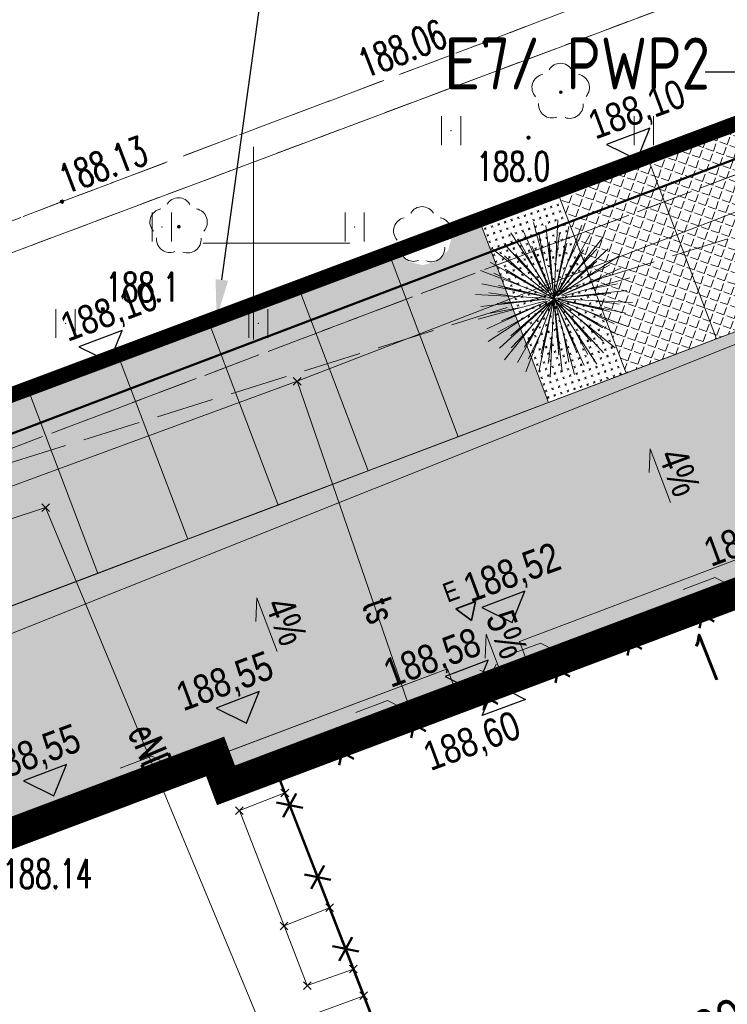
# Model space of a CAD drawing. Header units: metres. Extents: x 6498948 to 6499625, y 5676527 to 5676852.
# Tile 11 of 22: x 6499094 to 6499112, y 5676680 to 5676706. Entities that reach past the tile are written whole.
import ezdxf
from ezdxf import colors
from ezdxf.entities.mleader import LeaderData, LeaderLine
from ezdxf.enums import TextEntityAlignment as Align
from ezdxf.math import Vec2, Vec3

# ---------------------------------------------------------------- set-up
doc = ezdxf.new("R2010")
doc.units = ezdxf.units.M
for name, pattern in [('BUBS03', [1.5, 1, -0.5]), ('DASHDOT', [25.4, 12.7, -6.35, 0, -6.35]), ('L_0_03', [1, 0.5, -0.5]), ('L_0_04', [1.5, 1, -0.5]), ('L_0_06', [2, 1.5, -0.5])]:
    doc.linetypes.add(name, pattern=pattern)
doc.layers.get('0').update_dxf_attribs({"linetype": 'CONTINUOUS', "lineweight": 18})
for name, color, linetype, lineweight in [('#IE_Linie kablowe nn', 1, 'CONTINUOUS', 50), ('A-OPIS', 3, 'CONTINUOUS', 20), ('A-Opis_koty', 3, 'CONTINUOUS', 15), ('A-RYNNY I RURY SPUSTOWE', 3, 'CONTINUOUS', 5), ('A-Ś.NOŚNA', 7, 'CONTINUOUS', 35), ('Z-DROGI', 4, 'CONTINUOUS', 18), ('Z-PARKINGI', 4, 'CONTINUOUS', 5), ('Z-SPADKI', 3, 'CONTINUOUS', 5)]:
    doc.layers.add(name, color=color, linetype=linetype, lineweight=lineweight)
doc.layers.add('_IE_Opisy', color=32, linetype='CONTINUOUS')
doc.layers.add('Z-KOTY', color=2, linetype='CONTINUOUS')
for name, color, linetype, lineweight, true_color in [('Z-BUDYNEK DO USUNIĘCIA', 7, 'CONTINUOUS', 18, 0xff2a1b), ('Z-DRZEWO', 7, 'CONTINUOUS', 5, 0x8c969d), ('Z-GRANICA DZIAŁKI', 7, 'DASHDOT', 100, 0xff2a1b), ('Z-NAWIERZCHNIE CHODNIK', 7, 'CONTINUOUS', 0, 0x979392), ('Z-WTÓRNIK', 7, 'CONTINUOUS', 18, 0x7f868a), ('Z-ZIELEŃ', 7, 'CONTINUOUS', 0, 0x61993b)]:
    doc.layers.add(name, color=color, linetype=linetype, lineweight=lineweight, true_color=true_color)
doc.styles.add('ISOCPEUR', font='isocpeur.ttf')
doc.styles.add('OPISOWY', font='ARIALN.TTF')
doc.styles.add('OPISY_1_100_1.5', font='arial.ttf', dxfattribs={"width": 0.8, "height": 0.15})
doc.styles.add('OPISY_1_500_1.5', font='arial.ttf', dxfattribs={"width": 0.8, "height": 0.75})
doc.styles.get("Standard").update_dxf_attribs({"font": 'simplex.shx'})
doc.linetypes.add('L_2_17_SHX', pattern='A,0,-0.25,[10,Mroczeń dz. 705_4 dcp.shx,S=0.05,R=0,X=0,Y=0],-0.5,[11,Mroczeń dz. 705_4 dcp.shx,S=0.05,R=0,X=0,Y=0],-0.5,[12,Mroczeń dz. 705_4 dcp.shx,S=0.05,R=0,X=0,Y=0],-0.5,[13,Mroczeń dz. 705_4 dcp.shx,S=0.05,R=0,X=0,Y=0],-0.5,-0.5,-0.5,-0.5,-0.5,-0.25', length=4.5)

# ---------------------------------------------------------------- blocks, each defined once
blk = doc.blocks.new('GSPPRB')
at = {"color": 0, "linetype": 'Continuous', "lineweight": 13, "flags": 128}
for points in [[(-0.2, 0.2), (0.2, -0.2)], [(0.2, 0.2), (-0.2, -0.2)]]:
    blk.add_lwpolyline(points, dxfattribs=at)
blk = doc.blocks.new('GSPRDL')
at = {"color": 0, "linetype": 'Continuous', "lineweight": 13}
blk.add_wipeout([(0, -1.539), (0.769, -1.333), (1.333, -0.769), (1.539, 0), (1.333, 0.769), (0.769, 1.333), (0, 1.539), (-0.769, 1.333), (-1.333, 0.769), (-1.539, 0), (-1.333, -0.769), (-0.769, -1.333)], dxfattribs=at)
at = {"linetype": 'Continuous', "lineweight": 18}
blk.add_hatch(color=0, dxfattribs=at).paths.add_polyline_path([(0, -0.072, 1), (0, 0.072, 1)])
at = {"color": 0, "linetype": 'Continuous', "lineweight": 18}
blk.add_circle((0, 0), 0.0721, dxfattribs=at)
for centre, radius, start, end in [((-0.02, 0.82), 0.68, 29.5388, 149.6209), ((-0.8, 0.24), 0.7, 101.6336, 222.6141), ((0.78, 0.24), 0.7, 318.5035, 78.3664), ((-0.46, -0.64), 0.7, 175.1009, 291.5014), ((0.46, -0.66), 0.7, 249.444, 4.8991)]:
    blk.add_arc(centre, radius, start, end, dxfattribs=at)
blk = doc.blocks.new('GSPWPN')
at = {"linetype": 'Continuous', "lineweight": 13}
blk.add_hatch(color=0, dxfattribs=at).paths.add_polyline_path([(0, -0.091, 1), (0, 0.091, 1)])
at = {"color": 0, "linetype": 'Continuous', "lineweight": 13}
blk.add_circle((0, 0), 0.0906, dxfattribs=at)
blk = doc.blocks.new('GSPWPS')
at = {"linetype": 'Continuous', "lineweight": 13}
blk.add_hatch(color=0, dxfattribs=at).paths.add_polyline_path([(0, -0.091, 1), (0, 0.091, 1)])
at = {"color": 0, "linetype": 'Continuous', "lineweight": 13}
blk.add_circle((0, 0), 0.0906, dxfattribs=at)
blk = doc.blocks.new('GSSUTR_S')
at = {"color": 0, "linetype": 'Continuous', "lineweight": 18, "flags": 128}
for points in [[(-0.5, -0.75), (-0.5, 0.75)], [(0.5, 0.75), (0.5, -0.75)]]:
    blk.add_lwpolyline(points, dxfattribs=at)
blk = doc.blocks.new('A$Ca020ca64')
for points in [[(-0.173, 0.517), (-1.59, 4.741)], [(0, 0), (-0.792, 4.607)], [(-0.005, 0.553), (-0.048, 5)], [(0.02, 0.141), (0.67, 4.626)], [(0.168, 0.534), (1.5, 4.77)], [(-0.319, 0.431), (-2.978, 4.017)], [(-0.131, 0.248), (-2.177, 4.136)], [(-0.731, 2.185), (-1.178, 3.988)], [(-0.02, 2.304), (0.112, 4.157)], [(0.121, 0.246), (2.067, 4.192)], [(0.327, 0.459), (2.9, 4.073)], [(0.693, 2.197), (1.391, 3.918)], [(-0.381, 0.371), (-3.348, 3.261)], [(-1.37, 1.853), (-2.352, 3.429)], [(-0.24, 0.485), (-1.605, 3.247)], [(-0.079, 0.544), (-0.523, 3.584)], [(-0.044, 0.276), (-0.507, 3.186)], [(0, 0), (0.61, 3.57)], [(0.022, 0.141), (0.503, 3.187)], [(0.127, 0.243), (1.684, 3.207)], [(0.393, 0.404), (3.261, 3.348)], [(1.338, 1.875), (2.534, 3.297)], [(-0.429, 0.306), (-4.073, 2.9)], [(-1.875, 1.338), (-3.297, 2.534)], [(-0.195, 0.2), (-2.53, 2.592)], [(0, 0), (-1.466, 2.873)], [(0.124, 0.244), (1.463, 2.875)], [(0.404, 0.394), (2.592, 2.53)], [(0.453, 0.336), (4.017, 2.978)], [(-0.469, 0.231), (-4.192, 2.067)], [(-0.376, 0.376), (-2.283, 2.28)], [(0, 0), (2.28, 2.283)], [(0, 0), (4.136, 2.177)], [(1.853, 1.37), (3.429, 2.352)], [(0, 0), (-4.77, 1.5)], [(-2.197, 0.693), (-3.918, 1.391)], [(-0.246, 0.129), (-3.207, 1.684)], [(-0.248, 0.126), (-2.875, 1.463)], [(0, 0), (2.873, 1.466)], [(0.238, 0.118), (3.247, 1.605)], [(0.25, 0.084), (4.741, 1.59)], [(-0.51, 0.074), (-4.626, 0.67)], [(0.552, 0.095), (4.607, 0.792)], [(2.185, 0.731), (3.988, 1.178)], [(-2.304, -0.02), (-4.157, 0.112)], [(-0.508, 0.087), (-3.57, 0.61)], [(0, 0), (-3.261, -3.348)], [(0, 0), (-3.187, 0.503)], [(0, 0), (-2.28, -2.283)], [(0, 0), (-2.067, -4.192)], [(0, 0), (-1.463, -2.875)], [(0, 0), (-0.503, -3.187)], [(0, 0), (3.186, 0.507)], [(0, 0), (1.466, -2.873)], [(0, 0), (3.187, -0.503)], [(0.26, 0.002), (5, 0.048)], [(0.553, 0.081), (3.584, 0.523)], [(2.304, 0.02), (4.157, -0.112)], [(-0.273, -0.003), (-5, -0.048)], [(-0.135, -0.045), (-4.741, -1.59)], [(-0.502, -0.086), (-4.607, -0.792)], [(-0.126, -0.067), (-4.136, -2.177)], [(-0.406, -0.301), (-4.017, -2.978)], [(-0.141, -0.021), (-3.584, -0.523)], [(-0.454, -0.224), (-3.247, -1.605)], [(-0.503, -0.08), (-3.186, -0.507)], [(-0.151, -0.213), (-2.9, -4.073)], [(-0.238, -0.121), (-2.873, -1.466)], [(-0.188, -0.184), (-2.592, -2.53)], [(-0.236, -0.449), (-1.684, -3.207)], [(-0.153, -0.486), (-1.5, -4.77)], [(-0.037, -0.254), (-0.67, -4.626)], [(-0.043, -0.253), (-0.61, -3.57)], [(0.005, -0.515), (0.048, -5)], [(0.037, -0.252), (0.523, -3.584)], [(0.04, -0.251), (0.507, -3.186)], [(0.043, -0.251), (0.792, -4.607)], [(0.063, -0.128), (1.605, -3.247)], [(0.081, -0.241), (1.59, -4.741)], [(0.208, -0.148), (4.073, -2.9)], [(0.228, -0.116), (2.875, -1.463)], [(0.229, -0.113), (4.192, -2.067)], [(0.246, -0.467), (2.177, -4.136)], [(0.255, -0.044), (3.57, -0.61)], [(0.256, -0.037), (4.626, -0.67)], [(0.317, -0.427), (2.978, -4.017)], [(0.374, -0.384), (2.53, -2.592)], [(0.379, -0.379), (2.283, -2.28)], [(0.384, -0.374), (3.348, -3.261)], [(0.482, -0.253), (3.207, -1.684)], [(0.524, -0.165), (4.77, -1.5)], [(-2.185, -0.731), (-3.988, -1.178)], [(2.197, -0.693), (3.918, -1.391)], [(-1.853, -1.37), (-3.429, -2.352)], [(-1.338, -1.875), (-2.534, -3.297)], [(1.37, -1.853), (2.352, -3.429)], [(1.875, -1.338), (3.297, -2.534)], [(-0.693, -2.197), (-1.391, -3.918)], [(0.02, -2.304), (-0.112, -4.157)], [(0.731, -2.185), (1.178, -3.988)]]:
    blk.add_lwpolyline(points)
blk = doc.blocks.new('_None')

msp = doc.modelspace()

# ---------------------------------------------------------------- hatches: boundary and pattern name
h = msp.add_hatch()
h.set_pattern_fill('ANSI31', color=8, scale=0.01, angle=155.6165)
h.set_pattern_definition([(200.617, (6499106.160506, 5676688.790718), (0.0111796, -0.029717), [])])
h.paths.add_polyline_path([(6499106.064, 5676688.835), (6499106.117, 5676688.694), (6499106.257, 5676688.747), (6499106.204, 5676688.887)])
at = {"layer": 'A-Ś.NOŚNA', "linetype": 'Continuous', "ltscale": 0.75}
h = msp.add_hatch(color=8, dxfattribs=at)
h.dxf.hatch_style = 1
h.paths.add_polyline_path([(6499105.249, 5676690.513), (6499105.651, 5676690.214), (6499105.756, 5676690.704)])
at = {"layer": 'Z-NAWIERZCHNIE CHODNIK', "linetype": 'ByBlock'}
h = msp.add_hatch(dxfattribs=at)
h.set_pattern_fill('ANGLE', color=8, scale=0.04, angle=70.5145)
h.set_pattern_definition([(70.514531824, (-32.36772, -5.76672), (-0.263397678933, 0.093198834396), [0.2032, -0.0762]), (160.514531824, (-32.36772, -5.76672), (-0.093198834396, -0.263397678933), [0.2032, -0.0762])])
h.paths.add_polyline_path([(6499088.02, 5676661.719), (6499081.153, 5676679.971), (6499105.027, 5676688.961), (6499105.308, 5676688.202), (6499107.179, 5676688.907), (6499106.898, 5676689.668), (6499113.334, 5676692.1), (6499113.619, 5676691.329), (6499116.427, 5676692.386), (6499116.141, 5676693.16), (6499121.463, 5676695.171), (6499122.72, 5676691.773), (6499126.22, 5676693.09), (6499124.974, 5676696.483), (6499135.381, 5676700.37), (6499142.247, 5676682.119)])
h.paths.add_polyline_path([(6499077.349, 5676678.54), (6499079.282, 5676679.266), (6499086.142, 5676661.032), (6499082.799, 5676659.831)])
h.paths.add_polyline_path([(6499074.42, 5676688.595), (6499077.448, 5676689.743), (6499079.221, 5676685.068), (6499075.823, 5676683.779)])
h.paths.add_polyline_path([(6499126.075, 5676708.2), (6499091.454, 5676695.218), (6499074.373, 5676688.577), (6499083.94, 5676655.916), (6499144.344, 5676678.566), (6499148.303, 5676696.158)])
h.paths.add_polyline_path([(6499126.075, 5676708.2), (6499127.846, 5676703.525), (6499089.262, 5676688.907), (6499087.489, 5676693.582)])
at = {"layer": 'Z-PARKINGI', "transparency": 33554636}
h = msp.add_hatch(dxfattribs=at)
h.set_pattern_fill('ANGLE', color=8, scale=0.04, angle=70.5145)
h.set_pattern_definition([(70.514531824, (-1544105.79115, 5091132.56724), (-0.263397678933, 0.093198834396), [0.2032, -0.0762]), (160.514531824, (-1544105.79115, 5091132.56724), (-0.093198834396, -0.263397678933), [0.2032, -0.0762])])
h.paths.add_polyline_path([(6499119.017, 5676700.177), (6499117.244, 5676704.852), (6499107.894, 5676701.307), (6499109.667, 5676696.631)])
h = msp.add_hatch(dxfattribs=at)
h.set_pattern_fill('ANGLE', color=8, scale=0.04, angle=70.5145)
h.set_pattern_definition([(70.514531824, (-1544124.17314, 5091125.59694), (-0.263397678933, 0.093198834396), [0.2032, -0.0762]), (160.514531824, (-1544124.17314, 5091125.59694), (-0.093198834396, -0.263397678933), [0.2032, -0.0762])])
h.paths.add_polyline_path([(6499107.648, 5676695.866), (6499105.875, 5676700.541), (6499089.512, 5676694.336), (6499091.285, 5676689.661)])
at = {"layer": 'Z-ZIELEŃ', "linetype": 'ByBlock'}
h = msp.add_hatch(dxfattribs=at)
h.set_pattern_fill('CROSS', color=8, scale=0.02, angle=-26.8273)
h.set_pattern_definition([(333.1727299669, (0.28051, 0.10637), (0.1706465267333, 0.056015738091), [0.0635, -0.1905]), (63.1727299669, (0.29451, 0.0637), (-0.056015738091, 0.1706465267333), [0.0635, -0.1905])])
h.paths.add_polyline_path([(6499109.677, 5676696.604), (6499107.905, 5676701.279), (6499105.881, 5676700.525), (6499107.654, 5676695.849)])
h.dxf.unprotected_set("ltscale", 0)
h = msp.add_hatch(dxfattribs=at)
h.set_pattern_fill('CROSS', color=8, scale=0.02, angle=-26.8273)
h.set_pattern_definition([(333.1727299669, (0, 0), (0.1706465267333, 0.056015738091), [0.0635, -0.1905]), (63.1727299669, (0.014, -0.04266), (-0.056015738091, 0.1706465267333), [0.0635, -0.1905])])
h.paths.add_polyline_path([(6499105.308, 5676688.202), (6499105.027, 5676688.961), (6499099.021, 5676686.692), (6499099.299, 5676685.942)])
h.paths.add_polyline_path([(6499113.619, 5676691.329), (6499113.334, 5676692.1), (6499106.898, 5676689.668), (6499107.179, 5676688.907)])
h.paths.add_polyline_path([(6499116.141, 5676693.16), (6499116.427, 5676692.386), (6499121.756, 5676694.391), (6499121.463, 5676695.171)])
h.dxf.unprotected_set("ltscale", 0)

# ---------------------------------------------------------------- linework, layer by layer
at = {"color": 8}
for p, q in [((6499106.292, 5676689.081), (6499106.204, 5676688.887)), ((6499105.871, 5676688.922), (6499106.064, 5676688.835)), ((6499106.029, 5676688.501), (6499106.117, 5676688.694)), ((6499106.45, 5676688.659), (6499106.257, 5676688.747))]:
    msp.add_line(p, q, dxfattribs=at)
msp.add_lwpolyline([(6499106.117, 5676688.694), (6499106.257, 5676688.747), (6499106.204, 5676688.887), (6499106.064, 5676688.835)], close=True, dxfattribs=at)
at = {"layer": 'A-OPIS', "color": 8, "transparency": 33554687, "elevation": 0}
for points in [[(6499111.141, 5676691.021), (6499111.963, 5676691.33), (6499112.789, 5676690.91)], [(6499106.62, 5676689.32), (6499107.442, 5676689.629), (6499108.267, 5676689.209)], [(6499102.653, 5676687.827), (6499103.474, 5676688.136), (6499104.3, 5676687.717)], [(6499098.131, 5676686.126), (6499098.953, 5676686.435), (6499099.779, 5676686.016)]]:
    msp.add_lwpolyline(points, dxfattribs=at)
at = {"layer": 'A-OPIS', "color": 8, "transparency": 33554687}
msp.add_lwpolyline([(6499096.539, 5676686.382), (6499097.361, 5676686.691), (6499098.187, 5676686.272)], dxfattribs=at)
at = {"layer": 'A-RYNNY I RURY SPUSTOWE', "color": 8, "lineweight": 35, "ltscale": 0.2, "transparency": 33554687}
for p, q in [((6499108.241, 5676689.28, 0), (6499108.294, 5676689.139, 0)), ((6499108.197, 5676689.183, 0), (6499108.338, 5676689.236, 0)), ((6499104.23, 5676687.69, 0), (6499104.37, 5676687.743, 0)), ((6499104.23, 5676687.69, 0), (6499104.37, 5676687.743, 0)), ((6499104.274, 5676687.787), (6499104.326, 5676687.647)), ((6499104.274, 5676687.787, 0), (6499104.326, 5676687.647, 0)), ((6499098.117, 5676686.245), (6499098.257, 5676686.298)), ((6499098.16, 5676686.342), (6499098.213, 5676686.202)), ((6499099.709, 5676685.99, 0), (6499099.849, 5676686.042, 0)), ((6499099.709, 5676685.99, 0), (6499099.849, 5676686.042, 0)), ((6499099.752, 5676686.086), (6499099.805, 5676685.946)), ((6499099.752, 5676686.086, 0), (6499099.805, 5676685.946, 0))]:
    msp.add_line(p, q, dxfattribs=at)
for centre in [(6499108.267, 5676689.209, 0), (6499104.3, 5676687.717), (6499104.3, 5676687.717, 0), (6499098.187, 5676686.272), (6499099.779, 5676686.016), (6499099.779, 5676686.016, 0)]:
    msp.add_circle(centre, 0.055, dxfattribs=at)
at = {"layer": 'A-Ś.NOŚNA', "color": 8, "linetype": 'Continuous', "ltscale": 0.75}
for p, q in [((6499105.756, 5676690.704), (6499105.249, 5676690.513)), ((6499105.651, 5676690.214), (6499105.756, 5676690.704)), ((6499105.651, 5676690.214), (6499105.249, 5676690.513))]:
    msp.add_line(p, q, dxfattribs=at)
at = {"layer": 'A-Ś.NOŚNA', "color": 8, "linetype": 'Continuous', "const_width": 0.8}
msp.add_lwpolyline([(6499081.153, 5676679.971), (6499099.002, 5676686.685), (6499099.284, 5676685.937), (6499121.738, 5676694.384), (6499122.72, 5676691.773), (6499126.22, 5676693.09), (6499133.015, 5676698.626), (6499133.077, 5676698.65), (6499133.14, 5676698.673), (6499135.267, 5676692.956), (6499135.454, 5676693.027), (6499139.89, 5676681.233), (6499088.02, 5676661.719)], close=True, dxfattribs=at).dxf.unprotected_set("ltscale", 0)
at = {"layer": 'Z-BUDYNEK DO USUNIĘCIA', "color": 8, "linetype": 'Continuous', "lineweight": 50}
for p, q in [((6499122.781, 5676694.6), (6499100.643, 5676686.168)), ((6499100.643, 5676686.168), (6499104.515, 5676676.222))]:
    msp.add_line(p, q, dxfattribs=at)
at = {"layer": 'Z-BUDYNEK DO USUNIĘCIA', "color": 8, "linetype": 'Continuous', "lineweight": 50, "flags": 128}
for points in [[(6499111.71, 5676690.695), (6499111.567, 5676690.016)], [(6499111.942, 5676690.187), (6499111.335, 5676690.524)], [(6499110.073, 5676689.475), (6499109.466, 5676689.812)], [(6499109.841, 5676689.984), (6499109.698, 5676689.304)], [(6499107.972, 5676689.272), (6499107.829, 5676688.592)], [(6499108.204, 5676688.763), (6499107.597, 5676689.1)], [(6499106.103, 5676688.56), (6499105.96, 5676687.88)], [(6499106.335, 5676688.051), (6499105.728, 5676688.389)], [(6499104.234, 5676687.848), (6499104.091, 5676687.168)], [(6499104.466, 5676687.34), (6499103.859, 5676687.677)], [(6499102.365, 5676687.136), (6499102.222, 5676686.456)], [(6499102.597, 5676686.628), (6499101.99, 5676686.965)], [(6499101.101, 5676685.723), (6499100.769, 5676685.114)], [(6499100.595, 5676685.488), (6499101.276, 5676685.349)], [(6499101.827, 5676683.86), (6499101.494, 5676683.25)], [(6499101.32, 5676683.624), (6499102.001, 5676683.486)], [(6499102.553, 5676681.996), (6499102.22, 5676681.386)], [(6499102.046, 5676681.76), (6499102.727, 5676681.622)]]:
    msp.add_lwpolyline(points, dxfattribs=at)
at = {"layer": 'Z-DROGI', "color": 8, "linetype": 'Continuous'}
for p, q in [((6499107.197, 5676688.86), (6499106.898, 5676689.668)), ((6499105.321, 5676688.167), (6499105.027, 5676688.961))]:
    msp.add_line(p, q, dxfattribs=at)
for points in [[(6499112.569, 5676703.079), (6499110.232, 5676702.193), (6499112.004, 5676697.518), (6499114.342, 5676698.404)], [(6499110.232, 5676702.193), (6499107.894, 5676701.307), (6499109.667, 5676696.631), (6499112.004, 5676697.518)], [(6499107.894, 5676701.307), (6499105.875, 5676700.541), (6499107.648, 5676695.866), (6499109.667, 5676696.631)], [(6499101.2, 5676698.768), (6499098.862, 5676697.882), (6499100.635, 5676693.207), (6499102.973, 5676694.093)], [(6499098.862, 5676697.882), (6499096.525, 5676696.995), (6499098.298, 5676692.32), (6499100.635, 5676693.207)], [(6499096.525, 5676696.995), (6499094.187, 5676696.109), (6499095.96, 5676691.434), (6499098.298, 5676692.32)], [(6499094.187, 5676696.109), (6499091.85, 5676695.223), (6499093.622, 5676690.548), (6499095.96, 5676691.434)]]:
    msp.add_lwpolyline(points, close=True, dxfattribs=at)
for points in [[(6499105.027, 5676688.961), (6499099.021, 5676686.692), (6499099.299, 5676685.942), (6499121.738, 5676694.384), (6499121.463, 5676695.171), (6499116.141, 5676693.16)], [(6499113.334, 5676692.1), (6499106.898, 5676689.668)]]:
    msp.add_lwpolyline(points, dxfattribs=at)
at = {"layer": 'Z-KOTY', "color": 8}
for points in [[(6499109.156, 5676702.564), (6499109.947, 5676702.173), (6499110.277, 5676702.988), (6499109.156, 5676702.564)], [(6499095.468, 5676697.316), (6499096.259, 5676696.925), (6499096.589, 5676697.74), (6499095.468, 5676697.316)], [(6499105.916, 5676690.551), (6499106.707, 5676690.159), (6499107.037, 5676690.975), (6499105.916, 5676690.551)], [(6499104.967, 5676688.763), (6499105.758, 5676688.372), (6499106.088, 5676689.187), (6499104.967, 5676688.763)], [(6499105.932, 5676687.749), (6499106.271, 5676688.564), (6499107.056, 5676688.167), (6499105.932, 5676687.749)], [(6499099.026, 5676687.943), (6499099.817, 5676687.552), (6499100.147, 5676688.367), (6499099.026, 5676687.943)], [(6499094.027, 5676686.055), (6499094.819, 5676685.664), (6499095.149, 5676686.479), (6499094.027, 5676686.055)]]:
    msp.add_lwpolyline(points, dxfattribs=at)
at = {"layer": 'Z-SPADKI', "color": 8}
for points in [[(6499110.258, 5676694.051), (6499110.287, 5676694.669), (6499110.815, 5676693.272)], [(6499100.057, 5676690.185), (6499100.086, 5676690.802), (6499100.614, 5676689.405)], [(6499106.005, 5676689.239), (6499106.034, 5676689.857), (6499106.489, 5676688.647)]]:
    msp.add_lwpolyline(points, dxfattribs=at)
at = {"layer": 'Z-WTÓRNIK', "linetype": 'CONTINUOUS', "lineweight": 18}
for p, q in [((6499090.302, 5676698.47), (6499193.036, 5676737.012)), ((6499091.454, 5676695.218), (6499125.955, 5676708.136)), ((6499127.732, 5676703.465), (6499076.098, 5676682.84))]:
    msp.add_line(p, q, dxfattribs=at)
at = {"layer": 'Z-WTÓRNIK', "linetype": 'L_2_17_SHX', "lineweight": 18}
msp.add_line((6499127.732, 5676703.465), (6499076.098, 5676682.84), dxfattribs=at)
at = {"layer": 'Z-WTÓRNIK', "linetype": 'L_0_06', "lineweight": 18, "flags": 128}
for points in [[(6499193.04, 5676738.342), (6499177.95, 5676732.71), (6499165.38, 5676727.93), (6499153.19, 5676723.23), (6499143.49, 5676719.48), (6499127.708, 5676713.482), (6499118.25, 5676709.93), (6499105.99, 5676705.21), (6499095.03, 5676701.08), (6499085.62, 5676697.46), (6499072.26, 5676692.23), (6499060.76, 5676688.59), (6499046.7, 5676684.27), (6499045.16, 5676683.22), (6499044.34, 5676682.06), (6499043.75, 5676680.33), (6499043.64, 5676679.25), (6499043.94, 5676678.33), (6499044.23, 5676676.75), (6499042.509, 5676676.377)], [(6499074.58, 5676688.34), (6499063.45, 5676684.62), (6499043.94, 5676678.33), (6499043.64, 5676679.25), (6499043.75, 5676680.33), (6499044.34, 5676682.06), (6499045.16, 5676683.22), (6499046.7, 5676684.27), (6499060.76, 5676688.59), (6499072.26, 5676692.23), (6499085.62, 5676697.46), (6499084.56, 5676696.51), (6499084.83, 5676691.32), (6499129.74, 5676708.29), (6499127.708, 5676713.482), (6499143.49, 5676719.48), (6499143.68, 5676719.03), (6499145.16, 5676715.27), (6499150.07, 5676717.07), (6499150.26, 5676716.59), (6499152.3, 5676717.28), (6499154.24, 5676715.98), (6499178.31, 5676724.92), (6499180.29, 5676728.2), (6499193.025, 5676732.958)], [(6499192.961, 5676709.813), (6499177.028, 5676680.984), (6499167.435, 5676686.286), (6499157.58, 5676691.76), (6499167.78, 5676710.3), (6499177.58, 5676704.64), (6499180.96, 5676710.77), (6499178, 5676712.65), (6499178.95, 5676714.28), (6499181.88, 5676712.43), (6499188.174, 5676723.81), (6499074.58, 5676688.34)], [(6499073.468, 5676637.714), (6499081.312, 5676654.933), (6499083.94, 5676655.916), (6499144.344, 5676678.566), (6499145.543, 5676683.881), (6499145.885, 5676685.412), (6499148.303, 5676696.158), (6499125.955, 5676708.136), (6499091.454, 5676695.218), (6499074.42, 5676688.596), (6499043.749, 5676678.409), (6499049.886, 5676646.161)]]:
    msp.add_lwpolyline(points, dxfattribs=at)
at = {"layer": 'Z-WTÓRNIK', "linetype": 'L_0_03', "lineweight": 18, "flags": 128}
for points in [[(6499042.606, 5676680.458), (6499043.283, 5676680.868), (6499090.302, 5676698.47), (6499193.036, 5676737.012)], [(6499193.036, 5676737.012), (6499090.302, 5676698.47), (6499091.454, 5676695.218), (6499125.955, 5676708.136)], [(6499073.468, 5676637.714), (6499081.312, 5676654.933), (6499083.94, 5676655.916), (6499144.344, 5676678.566), (6499145.543, 5676683.881), (6499145.885, 5676685.412), (6499148.303, 5676696.158), (6499125.955, 5676708.136), (6499091.454, 5676695.218), (6499074.42, 5676688.596), (6499043.749, 5676678.409), (6499049.886, 5676646.161)]]:
    msp.add_lwpolyline(points, dxfattribs=at)
at = {"layer": 'Z-WTÓRNIK', "linetype": 'Continuous', "lineweight": 18, "flags": 128}
for points in [[(6499052.14, 5676681.24), (6499075.53, 5676689.35), (6499085.94, 5676690.84), (6499101.13, 5676696.42), (6499129.86, 5676707.52), (6499145.71, 5676712.52), (6499164.8, 5676718.55), (6499184.3, 5676725.89), (6499193.014, 5676728.913)], [(6499100, 5676697.5), (6499100, 5676702.5)], [(6499097.5, 5676700), (6499102.5, 5676700)], [(6499101.13, 5676696.42), (6499104.194, 5676687.521)], [(6499102.858, 5676680.479), (6499100.269, 5676679.522), (6499094.605, 5676693.144), (6499080.23, 5676688.4)]]:
    msp.add_lwpolyline(points, dxfattribs=at)
at = {"layer": 'Z-WTÓRNIK', "linetype": 'L_0_04', "lineweight": 18, "flags": 128}
msp.add_lwpolyline([(6499085.62, 5676697.46), (6499095.03, 5676701.08), (6499105.99, 5676705.21), (6499118.25, 5676709.93), (6499127.708, 5676713.482), (6499129.74, 5676708.29), (6499084.83, 5676691.32), (6499084.56, 5676696.51)], close=True, dxfattribs=at)
at = {"layer": 'Z-WTÓRNIK', "linetype": 'Continuous', "lineweight": 13, "flags": 128}
for points in [[(6499100, 5676697.5), (6499100, 5676702.5)], [(6499097.5, 5676700), (6499102.5, 5676700)]]:
    msp.add_lwpolyline(points, dxfattribs=at)
at = {"layer": 'Z-WTÓRNIK', "linetype": 'Continuous', "lineweight": 50, "flags": 128}
msp.add_lwpolyline([(6499104.515, 5676676.222), (6499100.643, 5676686.168), (6499122.781, 5676694.6), (6499129.397, 5676677.429), (6499107.248, 5676669.023)], close=True, dxfattribs=at)
at = {"layer": 'Z-WTÓRNIK', "linetype": 'Continuous', "lineweight": 18, "flags": 128}
for points in [[(6499101.97, 5676682.76), (6499100.79, 5676682.29), (6499099.63, 5676685.28), (6499100.81, 5676685.74)], [(6499101.39, 5676680.74), (6499100.79, 5676682.29), (6499101.97, 5676682.76), (6499102.59, 5676681.17)]]:
    msp.add_lwpolyline(points, close=True, dxfattribs=at)
at = {"layer": 'Z-WTÓRNIK'}
for p in [(6499105.99, 5676705.21), (6499105.99, 5676705.21), (6499105.99, 5676705.21), (6499107.97, 5676703.92), (6499105.122, 5676702.919), (6499110.122, 5676702.919), (6499107.13, 5676702.74), (6499095.03, 5676701.08), (6499095.03, 5676701.08), (6499095.03, 5676701.08), (6499098.06, 5676700.43), (6499102.622, 5676700.419), (6499104.38, 5676700.2), (6499096.09, 5676698.29), (6499095.122, 5676697.919), (6499100.122, 5676697.919), (6499101.13, 5676696.42), (6499094.605, 5676693.144), (6499104.194, 5676687.521), (6499100.643, 5676686.168), (6499100.81, 5676685.74), (6499099.63, 5676685.28), (6499101.97, 5676682.76), (6499100.79, 5676682.29), (6499102.59, 5676681.17), (6499101.39, 5676680.74), (6499102.858, 5676680.479)]:
    msp.add_point(p, dxfattribs=at)

# ---------------------------------------------------------------- block references
at = {"layer": 'Z-WTÓRNIK', "linetype": 'Continuous', "xscale": 0.5, "yscale": 0.5, "zscale": 0.5, "rotation": 90}
for name, p in [('GSPWPS', (6499105.99, 5676705.21)), ('GSPWPN', (6499107.13, 5676702.74)), ('GSPWPS', (6499095.03, 5676701.08)), ('GSPWPN', (6499096.09, 5676698.29))]:
    msp.add_blockref(name, p, dxfattribs=at)
at = {"layer": 'Z-WTÓRNIK', "linetype": 'Continuous', "xscale": 0.5, "yscale": 0.5, "zscale": 0.5}
for name, p in [('GSSUTR_S', (6499105.122, 5676702.919)), ('GSSUTR_S', (6499110.122, 5676702.919)), ('GSSUTR_S', (6499102.622, 5676700.419)), ('GSSUTR_S', (6499095.122, 5676697.919)), ('GSSUTR_S', (6499100.122, 5676697.919)), ('GSPPRB', (6499101.13, 5676696.42)), ('GSPPRB', (6499094.605, 5676693.144)), ('GSPPRB', (6499104.194, 5676687.521)), ('GSPPRB', (6499100.643, 5676686.168)), ('GSPPRB', (6499100.81, 5676685.74)), ('GSPPRB', (6499099.63, 5676685.28)), ('GSPPRB', (6499101.97, 5676682.76)), ('GSPPRB', (6499100.79, 5676682.29)), ('GSPPRB', (6499102.59, 5676681.17)), ('GSPPRB', (6499101.39, 5676680.74)), ('GSPPRB', (6499102.858, 5676680.479))]:
    msp.add_blockref(name, p, dxfattribs=at)

# ---------------------------------------------------------------- texts
at = {"layer": 'A-OPIS', "color": 8, "ltscale": 0.4, "style": 'OPISY_1_500_1.5', "width": 0.8}
msp.add_text('E', height=0.5, rotation=20.3131, dxfattribs=at).set_placement((6499105.293, 5676691.037), align=Align.MIDDLE_RIGHT)
at = {"layer": 'A-Opis_koty', "color": 8, "insert": (6499115.527, 5676681.704), "char_height": 0.98353, "width": 14.004, "attachment_point": 2, "rotation": 22.1371, "line_spacing_factor": 0.938532, "style": 'OPISOWY'}
msp.add_mtext('\\pxt7;0,00=188,60 m n.p.m. ', dxfattribs=at)
at = {"layer": 'Z-KOTY', "color": 8, "style": 'OPISY_1_500_1.5', "width": 0.8}
for s, p in [('188,10', (6499097.45, 5676698.679)), ('188,58', (6499114.135, 5676692.841)), ('188,52', (6499107.899, 5676691.914)), ('188,58', (6499105.828, 5676689.702)), ('188,55', (6499100.448, 5676689.094)), ('188,60', (6499106.86, 5676687.543)), ('188,55', (6499095.449, 5676687.206))]:
    msp.add_text(s, height=0.75, rotation=20.3131, dxfattribs=at).set_placement(p, align=Align.MIDDLE_RIGHT)
at = {"layer": 'Z-SPADKI', "color": 8, "style": 'OPISY_1_500_1.5', "width": 0.8}
for s, p in [('4%%%', (6499111.268, 5676693.496)), ('4%%%', (6499101.067, 5676689.629)), ('5%%%', (6499106.788, 5676689.288))]:
    msp.add_text(s, height=0.75, rotation=290.5593, dxfattribs=at).set_placement(p, align=Align.MIDDLE_RIGHT)
at = {"layer": 'Z-WTÓRNIK', "lineweight": 15, "width": 0.66}
for s, rotation, p in [('188.06', 21.5, (6499102.63, 5676704.97)), ('188.13', 20.7, (6499094.87, 5676701.97)), ('188.0', -360, (6499105.78, 5676702.37)), ('188.1', -360, (6499096.16, 5676699.24)), ('188.14', -360, (6499093.484, 5676684.017))]:
    msp.add_text(s, height=0.75, rotation=rotation, dxfattribs=at).set_placement(p, align=Align.TOP_LEFT)
for s, rotation, p in [('ts', -71, (6499103.28, 5676690.49)), ('eND', -67.4, (6499097.34, 5676686.88))]:
    msp.add_text(s, height=0.75, rotation=rotation, dxfattribs=at).set_placement(p, align=Align.MIDDLE_CENTER)
at = {"layer": 'Z-WTÓRNIK', "lineweight": 25, "width": 0.66}
msp.add_text('1', height=1.25, rotation=21.5, dxfattribs=at).set_placement((6499111.75, 5676689.24), align=Align.MIDDLE_CENTER)

# ---------------------------------------------------------------- leaders
at = {"layer": '_IE_Opisy', "color": 32}
ml = msp.add_multileader_mtext('Standard', dxfattribs=at)
ml.set_content('E\\W0.8;4', color=256, style='ISOCPEUR')
ml.set_leader_properties(color=256)
ml.set_arrow_properties(name='NONE')
ml.build(insert=Vec2(0, 0))
ml.multileader.update_dxf_attribs({"text_left_attachment_type": 2, "text_right_attachment_type": 2, "dogleg_length": 1, "arrow_head_size": 2.5})
ctx = ml.context
ctx.base_point, ctx.char_height, ctx.arrow_head_size, ctx.landing_gap_size, ctx.plane_origin = Vec3(6499078.598, 5676691.775), 1.35, 2.5, 0.25, Vec3(6499155.132, 5676669.686)
ctx.left_attachment, ctx.right_attachment = 2, 2
notes = []
notes.append((ctx, [(0, (1, 1, 0), (6499077.598, 5676691.775), (1, 0), 1, [(0, [(6499075.599, 5676688.184)], 0, [])])]))
ctx.mtext.insert, ctx.mtext.width, ctx.mtext.line_spacing_factor, ctx.mtext.line_spacing_style, ctx.mtext.flow_direction = Vec3(6499078.848, 5676692.675), 18.27783, 0.8, 2, 5
for ctx, leaders in notes:
    for number, flags, end, landing, length, lines in leaders:
        leader = LeaderData()
        leader.index, (leader.has_last_leader_line, leader.has_dogleg_vector, leader.attachment_direction) = number, flags
        leader.last_leader_point, leader.dogleg_vector, leader.dogleg_length = Vec3(end), Vec3(landing), length
        for number, points, colour, breaks in lines:
            line = LeaderLine()
            line.index, line.vertices, line.color, line.breaks = number, Vec3.list(points), colors.encode_raw_color(colour), breaks
            leader.lines.append(line)
        ctx.leaders.append(leader)

# ---------------------------------------------------------------- next in the draw order: block references
at = {"layer": 'Z-WTÓRNIK', "linetype": 'Continuous', "xscale": 0.5, "yscale": 0.5, "zscale": 0.5}
for p in [(6499107.97, 5676703.92), (6499098.06, 5676700.43), (6499104.38, 5676700.2)]:
    msp.add_blockref('GSPRDL', p, dxfattribs=at)

# ---------------------------------------------------------------- next in the draw order: linework, layer by layer
at = {"layer": '#IE_Linie kablowe nn', "color": 20, "linetype": 'ByBlock', "true_color": 0xff2d21}
msp.add_lwpolyline([(6499122.214, 5676693.118), (6499123.205, 5676693.5), (6499118.974, 5676704.647), (6499075.599, 5676688.184), (6499074.78, 5676688.732)], dxfattribs=at)
at = {"layer": 'A-Ś.NOŚNA', "color": 8, "linetype": 'BUBS03', "lineweight": 18, "const_width": 0.4}
msp.add_lwpolyline([(6499091.454, 5676695.218), (6499125.955, 5676708.136)], dxfattribs=at)
at = {"layer": 'Z-DROGI', "color": 8, "linetype": 'Continuous'}
for points in [[(6499105.875, 5676700.541), (6499103.538, 5676699.655), (6499105.31, 5676694.979), (6499107.648, 5676695.866)], [(6499105.875, 5676700.541), (6499103.538, 5676699.655), (6499105.31, 5676694.979), (6499107.648, 5676695.866)], [(6499103.538, 5676699.655), (6499101.2, 5676698.768), (6499102.973, 5676694.093), (6499105.31, 5676694.979)]]:
    msp.add_lwpolyline(points, close=True, dxfattribs=at)
at = {"layer": 'Z-GRANICA DZIAŁKI', "color": 8, "linetype": 'DASHDOT', "ltscale": 0.1, "const_width": 0.3}
msp.add_lwpolyline([(6499074.42, 5676688.596), (6499083.94, 5676655.916), (6499144.344, 5676678.566), (6499148.303, 5676696.158), (6499125.955, 5676708.136), (6499091.454, 5676695.218)], close=True, dxfattribs=at)
at = {"layer": 'Z-NAWIERZCHNIE CHODNIK', "color": 8, "linetype": 'ByBlock'}
for points in [[(6499087.489, 5676693.582), (6499126.075, 5676708.2), (6499127.846, 5676703.525), (6499089.262, 5676688.907), (6499087.489, 5676693.582)], [(6499081.153, 5676679.971), (6499088.02, 5676661.719), (6499142.247, 5676682.119), (6499135.381, 5676700.37), (6499124.974, 5676696.483), (6499126.22, 5676693.09), (6499122.72, 5676691.773), (6499121.463, 5676695.171), (6499116.141, 5676693.16), (6499116.427, 5676692.386), (6499113.619, 5676691.329), (6499113.334, 5676692.1), (6499106.898, 5676689.668), (6499107.179, 5676688.907), (6499105.308, 5676688.202), (6499105.027, 5676688.961), (6499081.153, 5676679.971)]]:
    msp.add_lwpolyline(points, dxfattribs=at)
at = {"layer": 'Z-WTÓRNIK'}
msp.add_point((6499097.622, 5676700.419), dxfattribs=at)

# ---------------------------------------------------------------- next in the draw order: block references
at = {"layer": 'Z-DRZEWO', "color": 8, "xscale": 0.4078384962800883, "yscale": 0.4078384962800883, "zscale": 0.4078384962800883, "rotation": 68.61089825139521}
msp.add_blockref('A$Ca020ca64', (6499107.79, 5676698.567), dxfattribs=at)
at = {"layer": 'Z-WTÓRNIK', "linetype": 'Continuous', "xscale": 0.5, "yscale": 0.5, "zscale": 0.5}
msp.add_blockref('GSSUTR_S', (6499097.622, 5676700.419), dxfattribs=at)

# ---------------------------------------------------------------- next in the draw order: texts
at = {"layer": 'Z-KOTY', "color": 8, "style": 'OPISY_1_500_1.5', "width": 0.8}
msp.add_text('188,10', height=0.75, rotation=20.3131, dxfattribs=at).set_placement((6499111.138, 5676703.927), align=Align.MIDDLE_RIGHT)

# ---------------------------------------------------------------- next in the draw order: leaders
at = {"layer": '_IE_Opisy', "color": 8}
ml = msp.add_multileader_mtext('Standard', dxfattribs=at)
ml.set_content('E\\W0.8;7/ PWP2', color=8, style='ISOCPEUR')
ml.set_leader_properties(color=256)
ml.set_arrow_properties(name='NONE')
ml.build(insert=Vec2(0, 0))
ml.multileader.update_dxf_attribs({"text_left_attachment_type": 2, "text_right_attachment_type": 2, "dogleg_length": 1, "arrow_head_size": 2.5})
ctx = ml.context
ctx.base_point, ctx.char_height, ctx.arrow_head_size, ctx.landing_gap_size, ctx.plane_origin = Vec3(6499104.675, 5676704.439), 1.35, 2.5, 0.25, Vec3(6499199.725, 5676694.862)
ctx.left_attachment, ctx.right_attachment = 2, 2
notes = []
notes.append((ctx, [(0, (1, 1, 0), (6499112.709, 5676704.439), (-1, 0), 1, [(0, [(6499122.214, 5676693.118)], 0, [])])]))
ctx.mtext.insert, ctx.mtext.width, ctx.mtext.line_spacing_factor, ctx.mtext.line_spacing_style, ctx.mtext.flow_direction = Vec3(6499104.925, 5676705.339), 18.27783, 0.8, 2, 5
at = {"layer": '_IE_Opisy', "color": 32}
ml = msp.add_multileader_mtext('Standard', dxfattribs=at)
ml.set_content('E\\W0.8;7/ PWP2', color=256, style='ISOCPEUR')
ml.set_leader_properties(color=256)
ml.set_arrow_properties(name='NONE')
ml.build(insert=Vec2(0, 0))
ml.multileader.update_dxf_attribs({"text_left_attachment_type": 2, "text_right_attachment_type": 2, "dogleg_length": 1, "arrow_head_size": 2.5})
ctx = ml.context
ctx.base_point, ctx.char_height, ctx.arrow_head_size, ctx.landing_gap_size, ctx.plane_origin = Vec3(6499104.675, 5676704.439), 1.35, 2.5, 0.25, Vec3(6499199.725, 5676694.862)
ctx.left_attachment, ctx.right_attachment = 2, 2
notes.append((ctx, [(0, (1, 1, 0), (6499112.709, 5676704.439), (-1, 0), 1, [(0, [(6499122.214, 5676693.118)], 0, [])])]))
ctx.mtext.insert, ctx.mtext.width, ctx.mtext.line_spacing_factor, ctx.mtext.line_spacing_style, ctx.mtext.flow_direction = Vec3(6499104.925, 5676705.339), 18.27783, 0.8, 2, 5
at = {"layer": 'A-OPIS', "color": 8, "lineweight": 0}
ml = msp.add_multileader_mtext('Standard', dxfattribs=at)
ml.set_content('odwodnienie liniowe', color=8, style='OPISY_1_100_1.5')
ml.set_leader_properties()
ml.build(insert=Vec2(0, 0))
ml.multileader.update_dxf_attribs({"text_left_attachment_type": 6, "dogleg_length": 0.1, "arrow_head_size": 1})
ctx = ml.context
ctx.base_point, ctx.char_height, ctx.arrow_head_size, ctx.landing_gap_size, ctx.plane_origin, ctx.plane_x_axis, ctx.plane_y_axis = Vec3(6499100.888, 5676706.239), 1, 1, 0.5, Vec3(6499111.767, 5676732.908), Vec3(1, -0.000018), Vec3(0.000018, 1)
ctx.left_attachment = 6
notes.append((ctx, [(0, (1, 1, 0), (6499100.174, 5676706.239), (1, -0.000018), 0.714, [(0, [(6499099.039, 5676698.058)], 0, [])])]))
ctx.mtext.insert, ctx.mtext.text_direction, ctx.mtext.rotation, ctx.mtext.flow_direction = Vec3(6499101.388, 5676707.439), Vec3(1, -0.000018), 6.283167, 5
for ctx, leaders in notes:
    for number, flags, end, landing, length, lines in leaders:
        leader = LeaderData()
        leader.index, (leader.has_last_leader_line, leader.has_dogleg_vector, leader.attachment_direction) = number, flags
        leader.last_leader_point, leader.dogleg_vector, leader.dogleg_length = Vec3(end), Vec3(landing), length
        for number, points, colour, breaks in lines:
            line = LeaderLine()
            line.index, line.vertices, line.color, line.breaks = number, Vec3.list(points), colors.encode_raw_color(colour), breaks
            leader.lines.append(line)
        ctx.leaders.append(leader)

doc.saveas('drawing.dxf')
